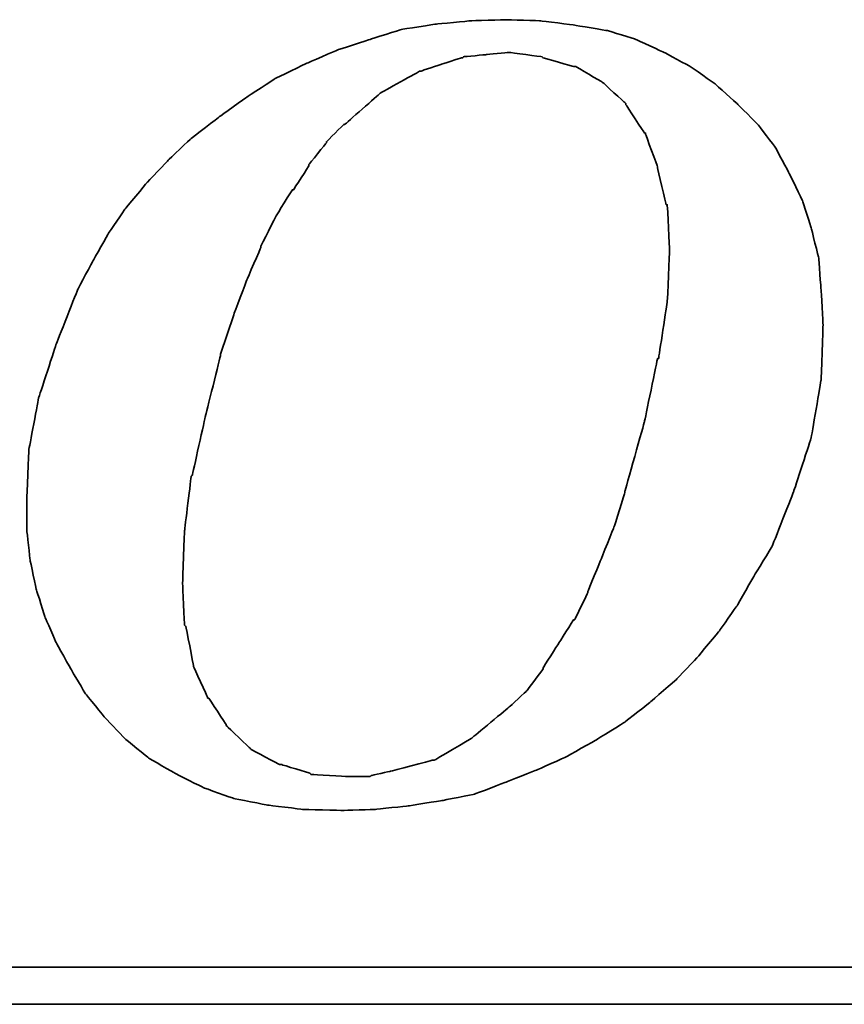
# Model space of a CAD drawing. Header units: millimetres. Extents: x 569 to 825, y 90 to 173.
# Tile 43 of 51: x 771.19 to 772.47, y 115.39 to 116.92. Entities that reach past the tile are written whole.
import ezdxf

# ---------------------------------------------------------------- set-up
doc = ezdxf.new("R2010")
doc.units = ezdxf.units.MM
doc.header["$LTSCALE"] = 0.1
doc.layers.add('DIM', color=4, linetype='CONTINUOUS')
doc.layers.add('layer 1', color=7, linetype='CONTINUOUS')

# ---------------------------------------------------------------- blocks, each defined once
blk = doc.blocks.new('TBI MOTION logo(完整正式版)')
at = {"layer": 'layer 1', "color": 22, "lineweight": 35}
for points, knots in [([(35.79625, -6.98375), (35.79625, -6.98375), (36.23125, -7.43875), (36.23125, -7.43875), (36.23125, -7.43875), (36.23125, -7.43875), (36.75625, -7.87125), (36.75625, -7.87125), (36.75625, -7.87125), (36.75625, -7.87125), (37.33125, -8.20375), (37.33125, -8.20375), (37.33125, -8.20375), (37.33125, -8.20375), (37.95625, -8.51875), (37.95625, -8.51875), (37.95625, -8.51875), (37.95625, -8.51875), (38.62625, -8.75875), (38.62625, -8.75875), (38.62625, -8.75875), (38.62625, -8.75875), (39.37125, -8.90375), (39.37125, -8.90375), (39.37125, -8.90375), (39.37125, -8.90375), (40.14125, -8.99875), (40.14125, -8.99875), (40.14125, -8.99875), (40.14125, -8.99875), (41.02625, -9.02375), (41.02625, -9.02375), (41.02625, -9.02375), (41.02625, -9.02375), (41.74625, -8.99875), (41.74625, -8.99875), (41.74625, -8.99875), (41.74625, -8.99875), (42.46625, -8.92375), (42.46625, -8.92375), (42.46625, -8.92375), (42.46625, -8.92375), (43.21125, -8.80625), (43.21125, -8.80625), (43.21125, -8.80625), (43.21125, -8.80625), (43.93125, -8.66375), (43.93125, -8.66375), (43.93125, -8.66375), (43.93125, -8.66375), (44.62625, -8.39875), (44.62625, -8.39875), (44.62625, -8.39875), (44.62625, -8.39875), (45.29625, -8.13375), (45.29625, -8.13375), (45.29625, -8.13375), (45.29625, -8.13375), (45.94625, -7.84375), (45.94625, -7.84375), (45.94625, -7.84375), (45.94625, -7.84375), (46.61625, -7.46375), (46.61625, -7.46375), (46.61625, -7.46375), (46.61625, -7.46375), (47.24125, -7.07875), (47.24125, -7.07875), (47.24125, -7.07875), (47.24125, -7.07875), (47.81625, -6.62375), (47.81625, -6.62375), (47.81625, -6.62375), (47.81625, -6.62375), (48.36875, -6.14375), (48.36875, -6.14375), (48.36875, -6.14375), (48.36875, -6.14375), (48.84625, -5.64125), (48.84625, -5.64125), (48.84625, -5.64125), (48.84625, -5.64125), (49.32625, -5.06375), (49.32625, -5.06375), (49.32625, -5.06375), (49.32625, -5.06375), (49.71125, -4.51374), (49.71125, -4.51374), (49.71125, -4.51374), (49.71125, -4.51374), (50.09625, -3.83874), (50.09625, -3.83874), (50.09625, -3.83874), (50.09625, -3.83874), (50.48125, -3.21374), (50.48125, -3.21374), (50.48125, -3.21374), (50.48125, -3.21374), (50.96125, -1.99125), (50.96125, -1.99125), (50.96125, -1.99125), (50.96125, -1.99125), (51.34375, -0.81875), (51.34375, -0.81875), (51.34375, -0.81875), (51.34375, -0.81875), (51.56125, 0.45624), (51.56125, 0.45624), (51.56125, 0.45624), (51.56125, 0.45624), (51.60625, 1.67624), (51.60625, 1.67624), (51.60625, 1.67624), (51.60625, 1.67624), (51.56125, 2.44625), (51.56125, 2.44625), (51.56125, 2.44625), (51.56125, 2.44625), (51.51125, 3.14125), (51.51125, 3.14125), (51.51125, 3.14125), (51.51125, 3.14125), (51.34375, 3.81125), (51.34375, 3.81125), (51.34375, 3.81125), (51.34375, 3.81125), (51.15125, 4.41125), (51.15125, 4.41125), (51.15125, 4.41125), (51.15125, 4.41125), (50.86125, 5.01125), (50.86125, 5.01125), (50.86125, 5.01125), (50.86125, 5.01125), (50.55125, 5.58875), (50.55125, 5.58875), (50.55125, 5.58875), (50.55125, 5.58875), (50.16625, 6.09125), (50.16625, 6.09125), (50.16625, 6.09125), (50.16625, 6.09125), (49.71125, 6.54875), (49.71125, 6.54875), (49.71125, 6.54875), (49.71125, 6.54875), (49.23125, 6.98125), (49.23125, 6.98125), (49.23125, 6.98125), (49.23125, 6.98125), (48.67875, 7.36625), (48.67875, 7.36625), (48.67875, 7.36625), (48.67875, 7.36625), (48.10375, 7.67625), (48.10375, 7.67625), (48.10375, 7.67625), (48.10375, 7.67625), (47.48125, 7.96375), (47.48125, 7.96375), (47.48125, 7.96375), (47.48125, 7.96375), (46.85625, 8.15625), (46.85625, 8.15625), (46.85625, 8.15625), (46.85625, 8.15625), (46.13625, 8.27624), (46.13625, 8.27624), (46.13625, 8.27624), (46.13625, 8.27624), (45.39125, 8.37125), (45.39125, 8.37125), (45.39125, 8.37125), (45.39125, 8.37125), (44.62625, 8.39624), (44.62625, 8.39624), (44.62625, 8.39624), (44.62625, 8.39624), (43.83625, 8.37125), (43.83625, 8.37125), (43.83625, 8.37125), (43.83625, 8.37125), (43.09125, 8.30125), (43.09125, 8.30125), (43.09125, 8.30125), (43.09125, 8.30125), (42.32125, 8.18125), (42.32125, 8.18125), (42.32125, 8.18125), (42.32125, 8.18125), (41.62875, 7.96375), (41.62875, 7.96375), (41.62875, 7.96375), (41.62875, 7.96375), (40.90625, 7.72625), (40.90625, 7.72625), (40.90625, 7.72625), (40.90625, 7.72625), (40.23624, 7.43625), (40.23624, 7.43625), (40.23624, 7.43625), (40.23624, 7.43625), (39.54124, 7.10125), (39.54124, 7.10125), (39.54124, 7.10125), (39.54124, 7.10125), (38.91625, 6.69125), (38.91625, 6.69125), (38.91625, 6.69125), (38.91625, 6.69125), (38.31625, 6.26125), (38.31625, 6.26125), (38.31625, 6.26125), (38.31625, 6.26125), (37.69125, 5.78125), (37.69125, 5.78125), (37.69125, 5.78125), (37.69125, 5.78125), (37.18625, 5.30125), (37.18625, 5.30125), (37.18625, 5.30125), (37.18625, 5.30125), (36.70625, 4.79624), (36.70625, 4.79624), (36.70625, 4.79624), (36.70625, 4.79624), (36.23125, 4.22125), (36.23125, 4.22125), (36.23125, 4.22125), (36.23125, 4.22125), (35.87124, 3.69375), (35.87124, 3.69375), (35.87124, 3.69375), (35.87124, 3.69375), (35.53125, 3.09125), (35.53125, 3.09125), (35.53125, 3.09125), (35.53125, 3.09125), (35.19875, 2.47125), (35.19875, 2.47125), (35.19875, 2.47125), (35.19875, 2.47125), (34.71625, 1.24625), (34.71625, 1.24625), (34.71625, 1.24625), (34.71625, 1.24625), (34.33125, 0.06874), (34.33125, 0.06874), (34.33125, 0.06874), (34.33125, 0.06874), (34.11625, -1.07875), (34.11625, -1.07875), (34.11625, -1.07875), (34.11625, -1.07875), (34.07125, -2.15875), (34.07125, -2.15875), (34.07125, -2.15875), (34.07125, -2.15875), (34.07125, -2.85375), (34.07125, -2.85375), (34.07125, -2.85375), (34.07125, -2.85375), (34.14125, -3.50375), (34.14125, -3.50375), (34.14125, -3.50375), (34.14125, -3.50375), (34.28625, -4.17375), (34.28625, -4.17375), (34.28625, -4.17375), (34.28625, -4.17375), (34.47625, -4.77624), (34.47625, -4.77624), (34.47625, -4.77624), (34.47625, -4.77624), (34.71625, -5.32625), (34.71625, -5.32625), (34.71625, -5.32625), (34.71625, -5.32625), (35.05375, -5.92875), (35.05375, -5.92875), (35.05375, -5.92875), (35.05375, -5.92875), (35.36375, -6.45375), (35.36375, -6.45375), (35.36375, -6.45375), (35.36375, -6.45375), (35.79625, -6.98375), (35.79625, -6.98375)], [0, 0, 0, 0, 0.01388889, 0.01388889, 0.01388889, 0.0138889, 0.02777778, 0.02777778, 0.02777778, 0.02777779, 0.04166667, 0.04166667, 0.04166667, 0.04166668, 0.05555556, 0.05555556, 0.05555556, 0.05555557, 0.06944444, 0.06944444, 0.06944444, 0.06944445, 0.08333333, 0.08333333, 0.08333333, 0.08333334, 0.09722222, 0.09722222, 0.09722222, 0.09722223, 0.11111111, 0.11111111, 0.11111111, 0.11111112, 0.125, 0.125, 0.125, 0.12500001, 0.13888889, 0.13888889, 0.13888889, 0.1388889, 0.15277778, 0.15277778, 0.15277778, 0.15277779, 0.16666667, 0.16666667, 0.16666667, 0.16666668, 0.18055556, 0.18055556, 0.18055556, 0.18055557, 0.19444444, 0.19444444, 0.19444444, 0.19444445, 0.20833333, 0.20833333, 0.20833333, 0.20833334, 0.22222222, 0.22222222, 0.22222222, 0.22222223, 0.23611111, 0.23611111, 0.23611111, 0.23611112, 0.25, 0.25, 0.25, 0.25000001, 0.26388889, 0.26388889, 0.26388889, 0.2638889, 0.27777778, 0.27777778, 0.27777778, 0.27777779, 0.29166667, 0.29166667, 0.29166667, 0.29166668, 0.30555556, 0.30555556, 0.30555556, 0.30555557, 0.31944444, 0.31944444, 0.31944444, 0.31944445, 0.33333333, 0.33333333, 0.33333333, 0.33333334, 0.34722222, 0.34722222, 0.34722222, 0.34722223, 0.36111111, 0.36111111, 0.36111111, 0.36111112, 0.375, 0.375, 0.375, 0.37500001, 0.38888889, 0.38888889, 0.38888889, 0.3888889, 0.40277778, 0.40277778, 0.40277778, 0.40277779, 0.41666667, 0.41666667, 0.41666667, 0.41666668, 0.43055556, 0.43055556, 0.43055556, 0.43055557, 0.44444444, 0.44444444, 0.44444444, 0.44444445, 0.45833333, 0.45833333, 0.45833333, 0.45833334, 0.47222222, 0.47222222, 0.47222222, 0.47222223, 0.48611111, 0.48611111, 0.48611111, 0.48611112, 0.5, 0.5, 0.5, 0.50000001, 0.51388889, 0.51388889, 0.51388889, 0.5138889, 0.52777778, 0.52777778, 0.52777778, 0.52777779, 0.54166667, 0.54166667, 0.54166667, 0.54166668, 0.55555556, 0.55555556, 0.55555556, 0.55555557, 0.56944444, 0.56944444, 0.56944444, 0.56944445, 0.58333333, 0.58333333, 0.58333333, 0.58333334, 0.59722222, 0.59722222, 0.59722222, 0.59722223, 0.61111111, 0.61111111, 0.61111111, 0.61111112, 0.625, 0.625, 0.625, 0.62500001, 0.63888889, 0.63888889, 0.63888889, 0.6388889, 0.65277778, 0.65277778, 0.65277778, 0.65277779, 0.66666667, 0.66666667, 0.66666667, 0.66666668, 0.68055556, 0.68055556, 0.68055556, 0.68055557, 0.69444444, 0.69444444, 0.69444444, 0.69444445, 0.70833333, 0.70833333, 0.70833333, 0.70833334, 0.72222222, 0.72222222, 0.72222222, 0.72222223, 0.73611111, 0.73611111, 0.73611111, 0.73611112, 0.75, 0.75, 0.75, 0.75000001, 0.76388889, 0.76388889, 0.76388889, 0.7638889, 0.77777778, 0.77777778, 0.77777778, 0.77777779, 0.79166667, 0.79166667, 0.79166667, 0.79166668, 0.80555556, 0.80555556, 0.80555556, 0.80555557, 0.81944444, 0.81944444, 0.81944444, 0.81944445, 0.83333333, 0.83333333, 0.83333333, 0.83333334, 0.84722222, 0.84722222, 0.84722222, 0.84722223, 0.86111111, 0.86111111, 0.86111111, 0.86111112, 0.875, 0.875, 0.875, 0.87500001, 0.88888889, 0.88888889, 0.88888889, 0.8888889, 0.90277778, 0.90277778, 0.90277778, 0.90277779, 0.91666667, 0.91666667, 0.91666667, 0.91666668, 0.93055556, 0.93055556, 0.93055556, 0.93055557, 0.94444444, 0.94444444, 0.94444444, 0.94444445, 0.95833333, 0.95833333, 0.95833333, 0.95833334, 0.97222222, 0.97222222, 0.97222222, 0.97222223, 0.98611111, 0.98611111, 0.98611111, 0.98611112, 1, 1, 1, 1]), ([(38.33875, 1.03124), (38.33875, 1.03124), (38.62625, 1.89625), (38.62625, 1.89625), (38.62625, 1.89625), (38.62625, 1.89625), (38.91625, 2.66375), (38.91625, 2.66375), (38.91625, 2.66375), (38.91625, 2.66375), (39.22625, 3.38125), (39.22625, 3.38125), (39.22625, 3.38125), (39.22625, 3.38125), (39.22625, 3.40624), (39.22625, 3.40624), (39.22625, 3.40624), (39.22625, 3.40624), (39.56124, 4.07624), (39.56124, 4.07624), (39.56124, 4.07624), (39.56124, 4.07624), (39.92125, 4.65125), (39.92125, 4.65125), (39.92125, 4.65125), (39.92125, 4.65125), (39.94625, 4.65125), (39.94625, 4.65125), (39.94625, 4.65125), (39.94625, 4.65125), (40.28125, 5.17875), (40.28125, 5.17875), (40.28125, 5.17875), (40.28125, 5.17875), (40.28125, 5.20375), (40.28125, 5.20375), (40.28125, 5.20375), (40.28125, 5.20375), (40.66875, 5.68625), (40.66875, 5.68625), (40.66875, 5.68625), (40.66875, 5.68625), (40.66875, 5.70625), (40.66875, 5.70625), (40.66875, 5.70625), (40.66875, 5.70625), (41.05124, 6.09125), (41.05124, 6.09125), (41.05124, 6.09125), (41.05124, 6.09125), (41.07625, 6.09125), (41.07625, 6.09125), (41.07625, 6.09125), (41.07625, 6.09125), (41.84125, 6.76625), (41.84125, 6.76625), (41.84125, 6.76625), (41.84125, 6.76625), (41.86625, 6.78625), (41.86625, 6.78625), (41.86625, 6.78625), (41.86625, 6.78625), (42.73125, 7.26624), (42.73125, 7.26624), (42.73125, 7.26624), (42.73125, 7.26624), (42.75625, 7.26624), (42.75625, 7.26624), (42.75625, 7.26624), (42.75625, 7.26624), (43.18625, 7.41125), (43.18625, 7.41125), (43.18625, 7.41125), (43.18625, 7.41125), (43.64125, 7.55625), (43.64125, 7.55625), (43.64125, 7.55625), (43.64125, 7.55625), (43.66625, 7.55625), (43.66625, 7.55625), (43.66625, 7.55625), (43.66625, 7.55625), (43.69125, 7.58124), (43.69125, 7.58124), (43.69125, 7.58124), (43.69125, 7.58124), (44.19125, 7.62625), (44.19125, 7.62625), (44.19125, 7.62625), (44.19125, 7.62625), (44.67125, 7.67625), (44.67125, 7.67625), (44.67125, 7.67625), (44.67125, 7.67625), (44.69625, 7.67625), (44.69625, 7.67625), (44.69625, 7.67625), (44.69625, 7.67625), (45.41875, 7.58124), (45.41875, 7.58124), (45.41875, 7.58124), (45.41875, 7.58124), (45.44125, 7.55625), (45.44125, 7.55625), (45.44125, 7.55625), (45.44125, 7.55625), (46.11125, 7.36625), (46.11125, 7.36625), (46.11125, 7.36625), (46.11125, 7.36625), (46.13625, 7.36625), (46.13625, 7.36625), (46.13625, 7.36625), (46.13625, 7.36625), (46.15875, 7.36625), (46.15875, 7.36625), (46.15875, 7.36625), (46.15875, 7.36625), (46.73625, 7.02624), (46.73625, 7.02624), (46.73625, 7.02624), (46.73625, 7.02624), (46.76125, 7.00624), (46.76125, 7.00624), (46.76125, 7.00624), (46.76125, 7.00624), (47.24125, 6.57124), (47.24125, 6.57124), (47.24125, 6.57124), (47.24125, 6.57124), (47.26625, 6.54875), (47.26625, 6.54875), (47.26625, 6.54875), (47.26625, 6.54875), (47.26625, 6.52375), (47.26625, 6.52375), (47.26625, 6.52375), (47.26625, 6.52375), (47.67375, 5.89875), (47.67375, 5.89875), (47.67375, 5.89875), (47.67375, 5.89875), (47.69625, 5.89875), (47.69625, 5.89875), (47.69625, 5.89875), (47.69625, 5.89875), (47.69625, 5.87625), (47.69625, 5.87625), (47.69625, 5.87625), (47.69625, 5.87625), (47.96125, 5.15625), (47.96125, 5.15625), (47.96125, 5.15625), (47.96125, 5.15625), (47.96125, 5.13125), (47.96125, 5.13125), (47.96125, 5.13125), (47.96125, 5.13125), (48.15125, 4.31875), (48.15125, 4.31875), (48.15125, 4.31875), (48.15125, 4.31875), (48.17625, 4.31875), (48.17625, 4.31875), (48.17625, 4.31875), (48.17625, 4.31875), (48.17625, 4.29125), (48.17625, 4.29125), (48.17625, 4.29125), (48.17625, 4.29125), (48.22625, 3.33125), (48.22625, 3.33125), (48.22625, 3.33125), (48.22625, 3.33125), (48.22625, 3.30875), (48.22625, 3.30875), (48.22625, 3.30875), (48.22625, 3.30875), (48.17625, 2.20624), (48.17625, 2.20624), (48.17625, 2.20624), (48.17625, 2.20624), (48.17625, 2.18124), (48.17625, 2.18124), (48.17625, 2.18124), (48.17625, 2.18124), (47.98375, 0.93624), (47.98375, 0.93624), (47.98375, 0.93624), (47.98375, 0.93624), (47.96125, 0.93624), (47.96125, 0.93624), (47.96125, 0.93624), (47.96125, 0.93624), (47.67375, -0.45874), (47.67375, -0.45874), (47.67375, -0.45874), (47.67375, -0.45874), (47.24125, -1.99125), (47.24125, -1.99125), (47.24125, -1.99125), (47.24125, -1.99125), (47.24125, -2.01874), (47.24125, -2.01874), (47.24125, -2.01874), (47.24125, -2.01874), (47.00125, -2.78375), (47.00125, -2.78375), (47.00125, -2.78375), (47.00125, -2.78375), (46.71125, -3.50375), (46.71125, -3.50375), (46.71125, -3.50375), (46.71125, -3.50375), (46.42625, -4.19875), (46.42625, -4.19875), (46.42625, -4.19875), (46.42625, -4.19875), (46.42625, -4.22375), (46.42625, -4.22375), (46.42625, -4.22375), (46.42625, -4.22375), (46.13625, -4.82374), (46.13625, -4.82374), (46.13625, -4.82374), (46.13625, -4.82374), (46.11125, -4.82374), (46.11125, -4.82374), (46.11125, -4.82374), (46.11125, -4.82374), (45.77625, -5.35125), (45.77625, -5.35125), (45.77625, -5.35125), (45.77625, -5.35125), (45.44125, -5.87875), (45.44125, -5.87875), (45.44125, -5.87875), (45.44125, -5.87875), (45.44125, -5.90375), (45.44125, -5.90375), (45.44125, -5.90375), (45.44125, -5.90375), (45.10625, -6.35875), (45.10625, -6.35875), (45.10625, -6.35875), (45.10625, -6.35875), (45.08125, -6.38375), (45.08125, -6.38375), (45.08125, -6.38375), (45.08125, -6.38375), (44.69625, -6.74375), (44.69625, -6.74375), (44.69625, -6.74375), (44.69625, -6.74375), (43.88375, -7.41625), (43.88375, -7.41625), (43.88375, -7.41625), (43.88375, -7.41625), (43.85625, -7.43875), (43.85625, -7.43875), (43.85625, -7.43875), (43.85625, -7.43875), (43.04125, -7.91875), (43.04125, -7.91875), (43.04125, -7.91875), (43.04125, -7.91875), (43.01625, -7.91875), (43.01625, -7.91875), (43.01625, -7.91875), (43.01625, -7.91875), (42.99625, -7.91875), (42.99625, -7.91875), (42.99625, -7.91875), (42.99625, -7.91875), (42.08125, -8.15875), (42.08125, -8.15875), (42.08125, -8.15875), (42.08125, -8.15875), (41.65125, -8.25625), (41.65125, -8.25625), (41.65125, -8.25625), (41.65125, -8.25625), (41.62875, -8.27875), (41.62875, -8.27875), (41.62875, -8.27875), (41.62875, -8.27875), (41.60125, -8.27875), (41.60125, -8.27875), (41.60125, -8.27875), (41.60125, -8.27875), (41.12125, -8.27875), (41.12125, -8.27875), (41.12125, -8.27875), (41.12125, -8.27875), (40.35624, -8.23125), (40.35624, -8.23125), (40.35624, -8.23125), (40.35624, -8.23125), (40.33125, -8.23125), (40.33125, -8.23125), (40.33125, -8.23125), (40.33125, -8.23125), (40.30625, -8.20375), (40.30625, -8.20375), (40.30625, -8.20375), (40.30625, -8.20375), (39.68375, -8.01375), (39.68375, -8.01375), (39.68375, -8.01375), (39.68375, -8.01375), (39.66124, -8.01375), (39.66124, -8.01375), (39.66124, -8.01375), (39.66124, -8.01375), (39.63625, -8.01375), (39.63625, -8.01375), (39.63625, -8.01375), (39.63625, -8.01375), (39.01125, -7.67875), (39.01125, -7.67875), (39.01125, -7.67875), (39.01125, -7.67875), (38.98875, -7.65375), (38.98875, -7.65375), (38.98875, -7.65375), (38.98875, -7.65375), (38.48625, -7.17375), (38.48625, -7.17375), (38.48625, -7.17375), (38.48625, -7.17375), (38.45875, -7.14875), (38.45875, -7.14875), (38.45875, -7.14875), (38.45875, -7.14875), (38.45875, -7.12875), (38.45875, -7.12875), (38.45875, -7.12875), (38.45875, -7.12875), (38.07625, -6.54875), (38.07625, -6.54875), (38.07625, -6.54875), (38.07625, -6.54875), (38.05125, -6.54875), (38.05125, -6.54875), (38.05125, -6.54875), (38.05125, -6.54875), (38.05125, -6.52875), (38.05125, -6.52875), (38.05125, -6.52875), (38.05125, -6.52875), (37.74125, -5.85375), (37.74125, -5.85375), (37.74125, -5.85375), (37.74125, -5.85375), (37.74125, -5.82875), (37.74125, -5.82875), (37.74125, -5.82875), (37.74125, -5.82875), (37.57375, -4.96875), (37.57375, -4.96875), (37.57375, -4.96875), (37.57375, -4.96875), (37.54625, -4.94375), (37.54625, -4.94375), (37.54625, -4.94375), (37.54625, -4.94375), (37.50125, -4.03375), (37.50125, -4.03375), (37.50125, -4.03375), (37.50125, -4.03375), (37.50125, -4.00875), (37.50125, -4.00875), (37.50125, -4.00875), (37.50125, -4.00875), (37.54625, -2.85375), (37.54625, -2.85375), (37.54625, -2.85375), (37.54625, -2.85375), (37.69125, -1.65875), (37.69125, -1.65875), (37.69125, -1.65875), (37.69125, -1.65875), (37.71624, -1.63375), (37.71624, -1.63375), (37.71624, -1.63375), (37.71624, -1.63375), (38.00375, -0.33875), (38.00375, -0.33875), (38.00375, -0.33875), (38.00375, -0.33875), (38.33875, 1.00624), (38.33875, 1.00624), (38.33875, 1.00624), (38.33875, 1.00624), (38.33875, 1.03124), (38.33875, 1.03124)], [0, 0, 0, 0, 0.01010101, 0.01010101, 0.01010101, 0.01010102, 0.02020202, 0.02020202, 0.02020202, 0.02020203, 0.03030303, 0.03030303, 0.03030303, 0.03030304, 0.04040404, 0.04040404, 0.04040404, 0.04040405, 0.05050505, 0.05050505, 0.05050505, 0.05050506, 0.06060606, 0.06060606, 0.06060606, 0.06060607, 0.07070707, 0.07070707, 0.07070707, 0.07070708, 0.08080808, 0.08080808, 0.08080808, 0.08080809, 0.09090909, 0.09090909, 0.09090909, 0.0909091, 0.1010101, 0.1010101, 0.1010101, 0.10101011, 0.11111111, 0.11111111, 0.11111111, 0.11111112, 0.12121212, 0.12121212, 0.12121212, 0.12121213, 0.13131313, 0.13131313, 0.13131313, 0.13131314, 0.14141414, 0.14141414, 0.14141414, 0.14141415, 0.15151515, 0.15151515, 0.15151515, 0.15151516, 0.16161616, 0.16161616, 0.16161616, 0.16161617, 0.17171717, 0.17171717, 0.17171717, 0.17171718, 0.18181818, 0.18181818, 0.18181818, 0.18181819, 0.19191919, 0.19191919, 0.19191919, 0.1919192, 0.2020202, 0.2020202, 0.2020202, 0.20202021, 0.21212121, 0.21212121, 0.21212121, 0.21212122, 0.22222222, 0.22222222, 0.22222222, 0.22222223, 0.23232323, 0.23232323, 0.23232323, 0.23232324, 0.24242424, 0.24242424, 0.24242424, 0.24242425, 0.25252525, 0.25252525, 0.25252525, 0.25252526, 0.26262626, 0.26262626, 0.26262626, 0.26262627, 0.27272727, 0.27272727, 0.27272727, 0.27272728, 0.28282828, 0.28282828, 0.28282828, 0.28282829, 0.29292929, 0.29292929, 0.29292929, 0.2929293, 0.3030303, 0.3030303, 0.3030303, 0.30303031, 0.31313131, 0.31313131, 0.31313131, 0.31313132, 0.32323232, 0.32323232, 0.32323232, 0.32323233, 0.33333333, 0.33333333, 0.33333333, 0.33333334, 0.34343434, 0.34343434, 0.34343434, 0.34343435, 0.35353535, 0.35353535, 0.35353535, 0.35353536, 0.36363636, 0.36363636, 0.36363636, 0.36363637, 0.37373737, 0.37373737, 0.37373737, 0.37373738, 0.38383838, 0.38383838, 0.38383838, 0.38383839, 0.39393939, 0.39393939, 0.39393939, 0.3939394, 0.4040404, 0.4040404, 0.4040404, 0.40404041, 0.41414141, 0.41414141, 0.41414141, 0.41414142, 0.42424242, 0.42424242, 0.42424242, 0.42424243, 0.43434343, 0.43434343, 0.43434343, 0.43434344, 0.44444444, 0.44444444, 0.44444444, 0.44444445, 0.45454545, 0.45454545, 0.45454545, 0.45454546, 0.46464646, 0.46464646, 0.46464646, 0.46464647, 0.47474747, 0.47474747, 0.47474747, 0.47474748, 0.48484848, 0.48484848, 0.48484848, 0.48484849, 0.49494949, 0.49494949, 0.49494949, 0.4949495, 0.50505051, 0.50505051, 0.50505051, 0.50505052, 0.51515152, 0.51515152, 0.51515152, 0.51515153, 0.52525253, 0.52525253, 0.52525253, 0.52525254, 0.53535354, 0.53535354, 0.53535354, 0.53535355, 0.54545455, 0.54545455, 0.54545455, 0.54545456, 0.55555556, 0.55555556, 0.55555556, 0.55555557, 0.56565657, 0.56565657, 0.56565657, 0.56565658, 0.57575758, 0.57575758, 0.57575758, 0.57575759, 0.58585859, 0.58585859, 0.58585859, 0.5858586, 0.5959596, 0.5959596, 0.5959596, 0.59595961, 0.60606061, 0.60606061, 0.60606061, 0.60606062, 0.61616162, 0.61616162, 0.61616162, 0.61616163, 0.62626263, 0.62626263, 0.62626263, 0.62626264, 0.63636364, 0.63636364, 0.63636364, 0.63636365, 0.64646465, 0.64646465, 0.64646465, 0.64646466, 0.65656566, 0.65656566, 0.65656566, 0.65656567, 0.66666667, 0.66666667, 0.66666667, 0.66666668, 0.67676768, 0.67676768, 0.67676768, 0.67676769, 0.68686869, 0.68686869, 0.68686869, 0.6868687, 0.6969697, 0.6969697, 0.6969697, 0.69696971, 0.70707071, 0.70707071, 0.70707071, 0.70707072, 0.71717172, 0.71717172, 0.71717172, 0.71717173, 0.72727273, 0.72727273, 0.72727273, 0.72727274, 0.73737374, 0.73737374, 0.73737374, 0.73737375, 0.74747475, 0.74747475, 0.74747475, 0.74747476, 0.75757576, 0.75757576, 0.75757576, 0.75757577, 0.76767677, 0.76767677, 0.76767677, 0.76767678, 0.77777778, 0.77777778, 0.77777778, 0.77777779, 0.78787879, 0.78787879, 0.78787879, 0.7878788, 0.7979798, 0.7979798, 0.7979798, 0.79797981, 0.80808081, 0.80808081, 0.80808081, 0.80808082, 0.81818182, 0.81818182, 0.81818182, 0.81818183, 0.82828283, 0.82828283, 0.82828283, 0.82828284, 0.83838384, 0.83838384, 0.83838384, 0.83838385, 0.84848485, 0.84848485, 0.84848485, 0.84848486, 0.85858586, 0.85858586, 0.85858586, 0.85858587, 0.86868687, 0.86868687, 0.86868687, 0.86868688, 0.87878788, 0.87878788, 0.87878788, 0.87878789, 0.88888889, 0.88888889, 0.88888889, 0.8888889, 0.8989899, 0.8989899, 0.8989899, 0.89898991, 0.90909091, 0.90909091, 0.90909091, 0.90909092, 0.91919192, 0.91919192, 0.91919192, 0.91919193, 0.92929293, 0.92929293, 0.92929293, 0.92929294, 0.93939394, 0.93939394, 0.93939394, 0.93939395, 0.94949495, 0.94949495, 0.94949495, 0.94949496, 0.95959596, 0.95959596, 0.95959596, 0.95959597, 0.96969697, 0.96969697, 0.96969697, 0.96969698, 0.97979798, 0.97979798, 0.97979798, 0.97979799, 0.98989899, 0.98989899, 0.98989899, 0.989899, 1, 1, 1, 1]), ([(75.90875, -9.47875), (75.90875, -9.47875), (75.90875, -12.28625), (75.90875, -12.28625), (75.90875, -12.28625), (75.90875, -12.28625), (75.90875, -12.47875), (75.90875, -12.47875), (75.90875, -12.47875), (75.90875, -12.47875), (75.71625, -12.47875), (75.71625, -12.47875), (75.71625, -12.47875), (75.71625, -12.47875), (-88.32875, -12.47875), (-88.32875, -12.47875), (-88.32875, -12.47875), (-88.32875, -12.47875), (-88.32875, -13.29375), (-88.32875, -13.29375), (-88.32875, -13.29375), (-88.32875, -13.29375), (82.89125, -13.29375), (82.89125, -13.29375), (82.89125, -13.29375), (82.89125, -13.29375), (75.90875, -9.47875), (75.90875, -9.47875)], [0, 0, 0, 0, 0.14285714, 0.14285714, 0.14285714, 0.14285715, 0.28571429, 0.28571429, 0.28571429, 0.2857143, 0.42857143, 0.42857143, 0.42857143, 0.42857144, 0.57142857, 0.57142857, 0.57142857, 0.57142858, 0.71428571, 0.71428571, 0.71428571, 0.71428572, 0.85714286, 0.85714286, 0.85714286, 0.85714287, 1, 1, 1, 1])]:
    blk.add_open_spline(points, degree=3, knots=knots, dxfattribs=at)

msp = doc.modelspace()

# ---------------------------------------------------------------- block references
at = {"layer": 'DIM', "color": 7, "xscale": 0.0702681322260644, "yscale": 0.0702681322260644, "zscale": 0.0702681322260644}
msp.add_blockref('TBI MOTION logo(完整正式版)', (768.8093, 116.329), dxfattribs=at)

doc.saveas('drawing.dxf')
